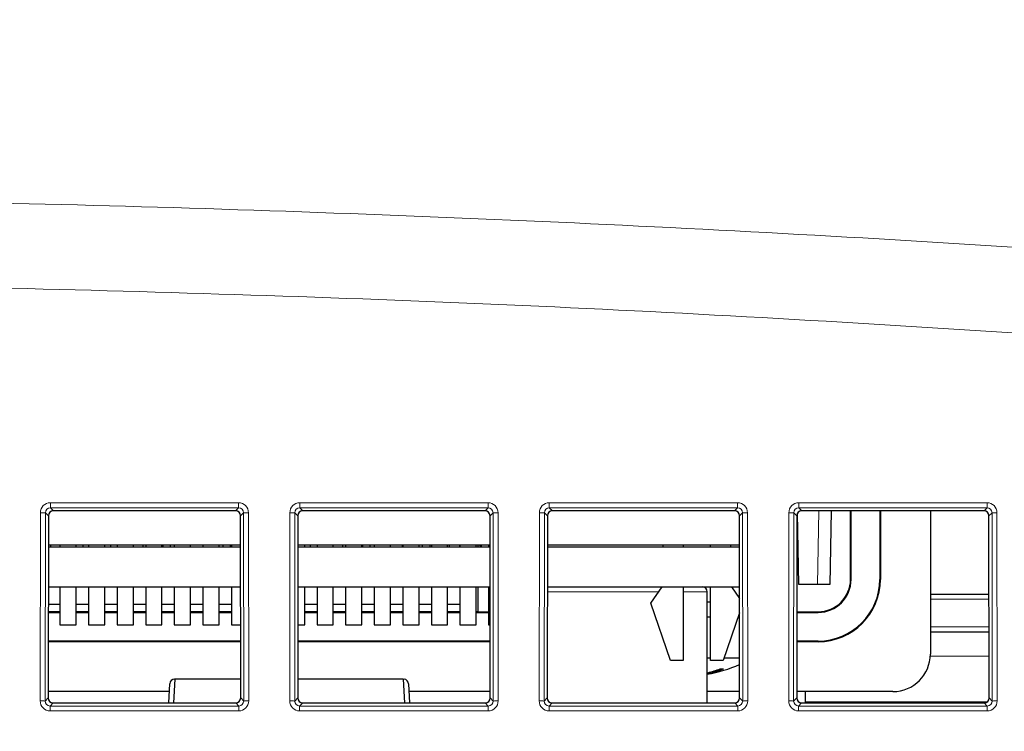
# Paper-space layout 'Blatt3' of a CAD drawing. Header units: millimetres. Extents: x 5 to 418, y 2 to 292.
# Tile 27 of 40: x 223 to 249, y 219 to 238. Entities that reach past the tile are written whole.
import ezdxf

# ---------------------------------------------------------------- set-up
doc = ezdxf.new("R2010")
doc.units = ezdxf.units.MM
doc.layers.add('SLD-0', color=7, linetype='Continuous')
doc.styles.add('SLDTEXTSTYLE0', font='TXT', dxfattribs={"width": 0.605})
doc.dimstyles.new('SLDDIMSTYLE5', dxfattribs={"dimtxt": 3.5, "dimasz": 3.302, "dimexe": 0, "dimexo": 0.0625, "dimgap": 0.875, "dimtad": 1, "dimlfac": 1.5, "dimrnd": 1e-09, "dimzin": 12, "dimdsep": 46, "dimtxsty": 'SLDTEXTSTYLE0', "dimsah": 1, "dimcen": 0.09, "dimadec": 0, "dimazin": 3, "dimtfac": 1, "dimtofl": 0, "dimtmove": 0, "dimatfit": 3, "dimfxl": 1, "dimfrac": 2, "dimtolj": 1, "dimtzin": 12, "dimarcsym": 0})

# ---------------------------------------------------------------- blocks, each defined once
blk = doc.blocks.new('_D_16')
at = {"layer": 'SLD-0', "color": 7}
for p, q in [((130.949, 139.138), (130.949, 268.927)), ((320.949, 139.138), (320.949, 268.927)), ((130.949, 267.927), (320.949, 267.927))]:
    blk.add_line(p, q, dxfattribs=at)
for points in [[(130.949, 267.927), (134.251, 267.419), (134.251, 268.435)], [(320.949, 267.927), (317.647, 268.435), (317.647, 267.419)]]:
    blk.add_solid(points, dxfattribs=at)
at = {"layer": 'SLD-0', "color": 7, "insert": (221.939, 272.438), "char_height": 3.5, "attachment_point": 1, "style": 'SLDTEXTSTYLE0'}
blk.add_mtext('285', dxfattribs=at)

psp = doc.layouts.new('Blatt3')

# ---------------------------------------------------------------- linework, layer by layer
at = {"color": 7, "linetype": 'Continuous', "lineweight": 18}
for p, q in [((223.4349, 225.2535), (228.4636, 225.2535)), ((223.4349, 225.2535), (223.4349, 225.118)), ((228.4636, 225.2535), (228.4636, 225.118)), ((230.1016, 225.2535), (235.1302, 225.2535)), ((230.1016, 225.2535), (230.1016, 225.118)), ((235.1302, 225.2535), (235.1302, 225.118)), ((236.7682, 225.2535), (241.7969, 225.2535)), ((236.7682, 225.2535), (236.7682, 225.118)), ((241.7969, 225.2535), (241.7969, 225.118)), ((243.4349, 225.2535), (248.4636, 225.2535)), ((243.4349, 225.2535), (243.4349, 225.118)), ((248.4636, 225.2535), (248.4636, 225.118)), ((223.1636, 219.9536), (223.1683, 224.9875)), ((223.3015, 224.9851), (223.2968, 219.9512)), ((223.3821, 224.9045), (223.3015, 224.9851)), ((228.4636, 225.118), (223.4349, 225.118)), ((223.4349, 225.118), (223.5154, 225.0375)), ((228.3831, 225.0375), (228.4636, 225.118)), ((228.597, 224.9851), (228.5163, 224.9045)), ((228.6017, 219.9512), (228.597, 224.9851)), ((228.7301, 224.9875), (228.7348, 219.9536)), ((229.8303, 219.9536), (229.835, 224.9875)), ((229.9682, 224.9851), (229.9635, 219.9512)), ((230.0488, 224.9045), (229.9682, 224.9851)), ((235.1302, 225.118), (230.1016, 225.118)), ((230.1016, 225.118), (230.1821, 225.0375)), ((235.0497, 225.0375), (235.1302, 225.118)), ((235.2636, 224.9851), (235.183, 224.9045)), ((235.2683, 219.9512), (235.2636, 224.9851)), ((235.3968, 224.9875), (235.4015, 219.9536)), ((236.497, 219.9536), (236.5017, 224.9875)), ((236.6348, 224.9851), (236.6301, 219.9512)), ((236.7155, 224.9045), (236.6348, 224.9851)), ((241.7969, 225.118), (236.7682, 225.118)), ((236.7682, 225.118), (236.8487, 225.0375)), ((241.7164, 225.0375), (241.7969, 225.118)), ((241.9303, 224.9851), (241.8497, 224.9045)), ((241.935, 219.9512), (241.9303, 224.9851)), ((242.0635, 224.9875), (242.0682, 219.9536)), ((243.1636, 219.9536), (243.1683, 224.9875)), ((243.3015, 224.9851), (243.2968, 219.9512)), ((243.3821, 224.9045), (243.3015, 224.9851)), ((248.4636, 225.118), (243.4349, 225.118)), ((243.4349, 225.118), (243.5154, 225.0375)), ((243.9318, 223.0716), (243.9661, 225.0375)), ((248.3831, 225.0375), (248.4636, 225.118)), ((248.597, 224.9851), (248.5163, 224.9045)), ((248.6017, 219.9512), (248.597, 224.9851)), ((248.7301, 224.9875), (248.7348, 219.9536)), ((244.8322, 223.2049), (244.8159, 223.2049)), ((245.5996, 223.2049), (245.6159, 223.2049)), ((236.7136, 222.8716), (239.692, 222.8716)), ((240.3428, 222.8716), (240.8516, 222.8716)), ((240.8516, 222.8716), (240.9859, 222.8716)), ((248.5184, 222.6739), (246.9492, 222.6739)), ((243.9492, 222.322), (243.9492, 222.3382)), ((246.9492, 221.9359), (248.5191, 221.9359)), ((243.9492, 221.5545), (243.9492, 221.5382)), ((248.5198, 221.1499), (246.9477, 221.1499)), ((223.2968, 219.9512), (223.3776, 220.032)), ((228.5209, 220.032), (228.6017, 219.9512)), ((229.9635, 219.9512), (230.0443, 220.032)), ((235.1875, 220.032), (235.2683, 219.9512)), ((236.6301, 219.9512), (236.7109, 220.032)), ((241.8542, 220.032), (241.935, 219.9512)), ((243.2968, 219.9512), (243.3776, 220.032)), ((248.5209, 220.032), (248.6017, 219.9512)), ((223.5106, 219.8988), (223.4297, 219.8178)), ((223.4297, 219.8178), (223.4297, 219.6871)), ((223.4297, 219.8178), (228.4688, 219.8178)), ((228.4688, 219.6871), (223.4297, 219.6871)), ((228.4688, 219.8178), (228.3878, 219.8988)), ((228.4688, 219.8178), (228.4688, 219.6871)), ((230.1773, 219.8988), (230.0964, 219.8178)), ((230.0964, 219.8178), (235.1354, 219.8178)), ((230.0964, 219.8178), (230.0964, 219.6871)), ((235.1354, 219.6871), (230.0964, 219.6871)), ((235.1354, 219.8178), (235.0545, 219.8988)), ((235.1354, 219.8178), (235.1354, 219.6871)), ((236.8439, 219.8988), (236.763, 219.8178)), ((236.763, 219.8178), (241.8021, 219.8178)), ((236.763, 219.8178), (236.763, 219.6871)), ((241.8021, 219.6871), (236.763, 219.6871)), ((241.8021, 219.8178), (241.7212, 219.8988)), ((241.8021, 219.8178), (241.8021, 219.6871)), ((243.5106, 219.8988), (243.4297, 219.8178)), ((243.4297, 219.8178), (248.4688, 219.8178)), ((243.4297, 219.8178), (243.4297, 219.6871)), ((248.4688, 219.6871), (243.4297, 219.6871)), ((243.6159, 219.9266), (248.4693, 219.9266)), ((248.4688, 219.8178), (248.3878, 219.8988)), ((248.4688, 219.8178), (248.4688, 219.6871))]:
    psp.add_line(p, q, dxfattribs=at)
at = {"color": 7, "linetype": 'Continuous', "lineweight": 25}
for p, q in [((228.3831, 225.0375), (223.5154, 225.0375)), ((235.0497, 225.0375), (230.1821, 225.0375)), ((241.7164, 225.0375), (236.8487, 225.0375)), ((243.4334, 223.0716), (243.4002, 224.9713)), ((248.3831, 225.0375), (243.5154, 225.0375)), ((244.2994, 225.0375), (244.2651, 223.0716)), ((244.8159, 223.2049), (244.8159, 225.0375)), ((244.8322, 223.2049), (244.8322, 225.0375)), ((245.5996, 225.0375), (245.5996, 223.2049)), ((245.6159, 225.0375), (245.6159, 223.2049)), ((246.9492, 225.0375), (246.9492, 221.2049)), ((223.3821, 224.9045), (223.3776, 220.032)), ((228.5209, 220.032), (228.5163, 224.9045)), ((230.0488, 224.9045), (230.0443, 220.032)), ((235.1875, 220.032), (235.183, 224.9045)), ((236.7155, 224.9045), (236.7109, 220.032)), ((241.8542, 220.032), (241.8497, 224.9045)), ((243.3821, 224.9045), (243.3776, 220.032)), ((248.5209, 220.032), (248.5163, 224.9045)), ((228.5171, 224.1192), (223.3814, 224.1192)), ((223.3814, 224.0716), (228.5171, 224.0716)), ((223.4492, 224.0716), (223.4492, 224.1192)), ((223.6928, 224.1192), (223.6928, 224.0716)), ((224.1261, 224.0716), (224.1261, 224.1192)), ((224.3159, 224.0716), (224.3159, 224.1192)), ((224.4561, 224.1192), (224.4561, 224.0716)), ((224.8894, 224.0716), (224.8894, 224.1192)), ((225.0492, 224.0716), (225.0492, 224.1192)), ((225.2194, 224.1192), (225.2194, 224.0716)), ((225.6528, 224.0716), (225.6528, 224.1192)), ((225.9159, 224.0716), (225.9159, 224.1192)), ((225.9828, 224.1192), (225.9828, 224.0716)), ((226.4161, 224.0716), (226.4161, 224.1192)), ((226.4492, 224.0716), (226.4492, 224.1192)), ((226.6492, 224.0716), (226.6492, 224.1192)), ((226.7461, 224.1192), (226.7461, 224.0716)), ((227.1794, 224.0716), (227.1794, 224.1192)), ((227.1826, 224.0716), (227.1826, 224.1192)), ((227.5094, 224.1192), (227.5094, 224.0716)), ((227.9428, 224.0716), (227.9428, 224.1192)), ((228.0492, 224.0716), (228.0492, 224.1192)), ((228.2492, 224.0716), (228.2492, 224.1192)), ((228.2728, 224.1192), (228.2728, 224.0716)), ((230.048, 224.0716), (235.1838, 224.0716)), ((235.1837, 224.1192), (230.0481, 224.1192)), ((230.2328, 224.0716), (230.2328, 224.1192)), ((230.3826, 224.0716), (230.3826, 224.1192)), ((230.5628, 224.1192), (230.5628, 224.0716)), ((230.9961, 224.0716), (230.9961, 224.1192)), ((231.2492, 224.0716), (231.2492, 224.1192)), ((231.3261, 224.1192), (231.3261, 224.0716)), ((231.7594, 224.0716), (231.7594, 224.1192)), ((231.7826, 224.0716), (231.7826, 224.1192)), ((231.9826, 224.0716), (231.9826, 224.1192)), ((232.0894, 224.1192), (232.0894, 224.0716)), ((232.5228, 224.0716), (232.5228, 224.1192)), ((232.8492, 224.0716), (232.8492, 224.1192)), ((232.8528, 224.1192), (232.8528, 224.0716)), ((233.2861, 224.0716), (233.2861, 224.1192)), ((233.3826, 224.0716), (233.3826, 224.1192)), ((233.5826, 224.0716), (233.5826, 224.1192)), ((233.6161, 224.1192), (233.6161, 224.0716)), ((234.0494, 224.0716), (234.0494, 224.1192)), ((234.0992, 224.0716), (234.0992, 224.1192)), ((234.3659, 224.1192), (234.3659, 224.0716)), ((234.3794, 224.1192), (234.3794, 224.0716)), ((234.8128, 224.0716), (234.8128, 224.1192)), ((234.8616, 224.1192), (234.8616, 224.0716)), ((234.9016, 224.1192), (234.9159, 224.1049)), ((234.9159, 224.1049), (234.9188, 224.0716)), ((234.9159, 224.1049), (234.9487, 224.1049)), ((234.9484, 224.1192), (234.9492, 224.0716)), ((235.1428, 224.1192), (235.1428, 224.0716)), ((241.8094, 224.1192), (236.7147, 224.1192)), ((236.7147, 224.0716), (241.8504, 224.0716)), ((239.8094, 224.0716), (239.8094, 224.1192)), ((240.3428, 224.1192), (240.3428, 224.0716)), ((241.0761, 224.0716), (241.0761, 224.1192)), ((241.6094, 224.1192), (241.6094, 224.0716)), ((241.8504, 224.1202), (241.8094, 224.1192)), ((223.3804, 223.0049), (228.5181, 223.0049)), ((223.6928, 223.0049), (223.6928, 221.9859)), ((224.1261, 221.9859), (224.1261, 223.0049)), ((224.4561, 223.0049), (224.4561, 221.9859)), ((224.8894, 221.9859), (224.8894, 223.0049)), ((225.2194, 223.0049), (225.2194, 221.9859)), ((225.6528, 221.9859), (225.6528, 223.0049)), ((225.9828, 223.0049), (225.9828, 221.9859)), ((226.4161, 221.9859), (226.4161, 223.0049)), ((226.7461, 223.0049), (226.7461, 221.9859)), ((227.1794, 221.9859), (227.1794, 223.0049)), ((227.5094, 223.0049), (227.5094, 221.9859)), ((227.9428, 221.9859), (227.9428, 223.0049)), ((228.2728, 223.0049), (228.2728, 221.9859)), ((230.047, 223.0049), (235.1848, 223.0049)), ((230.2328, 221.9859), (230.2328, 223.0049)), ((230.5628, 223.0049), (230.5628, 221.9859)), ((230.9961, 221.9859), (230.9961, 223.0049)), ((231.3261, 223.0049), (231.3261, 221.9859)), ((231.7594, 221.9859), (231.7594, 223.0049)), ((232.0894, 223.0049), (232.0894, 221.9859)), ((232.5228, 221.9859), (232.5228, 223.0049)), ((232.8528, 223.0049), (232.8528, 221.9859)), ((233.2861, 221.9859), (233.2861, 223.0049)), ((233.6161, 223.0049), (233.6161, 221.9859)), ((234.0494, 221.9859), (234.0494, 223.0049)), ((234.3794, 223.0049), (234.3794, 221.9859)), ((234.8128, 221.9859), (234.8128, 223.0049)), ((234.8616, 223.0049), (234.8616, 222.3382)), ((235.1428, 223.0049), (235.1428, 221.9859)), ((236.7137, 223.0049), (241.8514, 223.0049)), ((239.4761, 222.5692), (239.7873, 223.0049)), ((240.3428, 223.0049), (240.3428, 221.0359)), ((240.9859, 219.8988), (240.9859, 222.8716)), ((241.0761, 221.0359), (241.0761, 223.0049)), ((241.6316, 223.0049), (241.8517, 222.6967)), ((243.9318, 223.0716), (243.4334, 223.0716)), ((244.2651, 223.0716), (243.9318, 223.0716)), ((240.9859, 222.6049), (241.0761, 222.6049)), ((246.9492, 222.8049), (248.5183, 222.8049)), ((223.6928, 222.3405), (223.3797, 222.3405)), ((223.3797, 222.322), (223.6928, 222.322)), ((223.3799, 222.5372), (223.6928, 222.5372)), ((224.1261, 222.5372), (224.4561, 222.5372)), ((224.4561, 222.3405), (224.1261, 222.3405)), ((224.1261, 222.322), (224.4561, 222.322)), ((224.8894, 222.5372), (225.2194, 222.5372)), ((225.2194, 222.3405), (224.8894, 222.3405)), ((224.8894, 222.322), (225.2194, 222.322)), ((225.6528, 222.5372), (225.9828, 222.5372)), ((225.9828, 222.3405), (225.6528, 222.3405)), ((225.6528, 222.322), (225.9828, 222.322)), ((226.4161, 222.5372), (226.7461, 222.5372)), ((226.7461, 222.3405), (226.4161, 222.3405)), ((226.4161, 222.322), (226.7461, 222.322)), ((227.1794, 222.5372), (227.5094, 222.5372)), ((227.5094, 222.3405), (227.1794, 222.3405)), ((227.1794, 222.322), (227.5094, 222.322)), ((227.9428, 222.5372), (228.2728, 222.5372)), ((228.2728, 222.3405), (227.9428, 222.3405)), ((227.9428, 222.322), (228.2728, 222.322)), ((230.2328, 222.5372), (230.5628, 222.5372)), ((230.5628, 222.3405), (230.2328, 222.3405)), ((230.2328, 222.322), (230.5628, 222.322)), ((230.9961, 222.5372), (231.3261, 222.5372)), ((231.3261, 222.3405), (230.9961, 222.3405)), ((230.9961, 222.322), (231.3261, 222.322)), ((231.7594, 222.5372), (232.0894, 222.5372)), ((232.0894, 222.3405), (231.7594, 222.3405)), ((231.7594, 222.322), (232.0894, 222.322)), ((232.5228, 222.5372), (232.8528, 222.5372)), ((232.8528, 222.3405), (232.5228, 222.3405)), ((232.5228, 222.322), (232.8528, 222.322)), ((233.2861, 222.5372), (233.6161, 222.5372)), ((233.6161, 222.3405), (233.2861, 222.3405)), ((233.2861, 222.322), (233.6161, 222.322)), ((234.0494, 222.5372), (234.3794, 222.5372)), ((234.3794, 222.3405), (234.0494, 222.3405)), ((234.0494, 222.322), (234.3794, 222.322)), ((234.8616, 222.3382), (234.8128, 222.3391)), ((234.8128, 222.322), (235.1428, 222.322)), ((234.8616, 222.3382), (235.1428, 222.3382)), ((240.0094, 221.0359), (239.4761, 222.5692)), ((243.3797, 222.3382), (243.9492, 222.3382)), ((243.3797, 222.322), (243.9492, 222.322)), ((240.9859, 222.2049), (241.0761, 222.2049)), ((241.8521, 222.3086), (241.4094, 221.0359)), ((241.816, 222.2049), (241.8522, 222.2049)), ((223.6928, 221.9859), (224.1261, 221.9859)), ((224.4561, 221.9859), (224.8894, 221.9859)), ((225.2194, 221.9859), (225.6528, 221.9859)), ((225.9828, 221.9859), (226.4161, 221.9859)), ((226.7461, 221.9859), (227.1794, 221.9859)), ((227.5094, 221.9859), (227.9428, 221.9859)), ((228.2728, 221.9859), (228.5191, 221.9859)), ((230.0461, 221.9859), (230.2328, 221.9859)), ((230.5628, 221.9859), (230.9961, 221.9859)), ((231.3261, 221.9859), (231.7594, 221.9859)), ((232.0894, 221.9859), (232.5228, 221.9859)), ((232.8528, 221.9859), (233.2861, 221.9859)), ((233.6161, 221.9859), (234.0494, 221.9859)), ((234.3794, 221.9859), (234.8128, 221.9859)), ((235.1428, 221.9859), (235.1857, 221.9859)), ((246.9492, 221.8049), (248.5192, 221.8049)), ((228.5195, 221.5545), (223.379, 221.5545)), ((228.5195, 221.5382), (223.379, 221.5382)), ((235.1861, 221.5545), (230.0457, 221.5545)), ((235.1861, 221.5382), (230.0457, 221.5382)), ((243.9492, 221.5545), (243.379, 221.5545)), ((243.9492, 221.5382), (243.379, 221.5382)), ((240.3428, 221.0359), (240.0094, 221.0359)), ((240.9859, 221.1049), (241.0761, 221.1049)), ((241.4094, 221.0359), (241.0761, 221.0359)), ((241.4334, 221.1049), (241.8532, 221.1049)), ((226.7593, 220.5382), (226.7267, 219.8988)), ((228.5204, 220.5382), (226.7593, 220.5382)), ((232.8725, 220.5382), (230.0447, 220.5382)), ((232.9051, 219.8988), (232.8725, 220.5382)), ((241.003, 220.7086), (241.0077, 220.6801)), ((226.5993, 219.8988), (226.6262, 220.4119)), ((233.0056, 220.4119), (233.0325, 219.8988)), ((226.6153, 220.2049), (223.3777, 220.2049)), ((235.1874, 220.2049), (233.0165, 220.2049)), ((241.854, 220.2049), (240.9859, 220.2049)), ((245.9492, 220.2049), (243.3777, 220.2049)), ((243.6159, 219.8988), (243.6159, 220.2049)), ((223.5106, 219.8988), (228.3878, 219.8988)), ((230.1773, 219.8988), (235.0545, 219.8988)), ((236.8439, 219.8988), (241.7212, 219.8988)), ((243.5106, 219.8988), (248.3878, 219.8988))]:
    psp.add_line(p, q, dxfattribs=at)
at = {"color": 7, "linetype": 'Continuous', "lineweight": 18}
for centre, start, end in [((223.1974, 222.8797), 87.1686, 90.78892), ((228.7011, 222.8797), 89.21108, 92.8314), ((229.864, 222.8797), 87.1686, 90.78892), ((235.3678, 222.8797), 89.21108, 92.8314), ((236.5307, 222.8797), 87.1686, 90.78892), ((242.0344, 222.8797), 89.21108, 92.8314), ((243.1974, 222.8797), 87.1686, 90.78892), ((248.7011, 222.8797), 89.21108, 92.8314), ((223.1927, 217.8459), 87.1686, 90.78892), ((228.7058, 217.8459), 89.21108, 92.8314), ((229.8593, 217.8459), 87.1686, 90.78892), ((235.3725, 217.8459), 89.21108, 92.8314), ((236.526, 217.8459), 87.1686, 90.78892), ((242.0391, 217.8459), 89.21108, 92.8314), ((243.1927, 217.8459), 87.1686, 90.78892), ((248.7058, 217.8459), 89.21108, 92.8314)]:
    psp.add_arc(centre, 2.108, start, end, dxfattribs=at)
at = {"color": 7, "linetype": 'Continuous', "lineweight": 25}
for centre, radius, start, end in [((243.9492, 223.2049), 1.6504, 270, 0), ((243.9492, 223.2049), 0.883, 270, 0), ((243.9492, 223.2049), 0.8667, 270, 0), ((243.9492, 223.2049), 1.6667, 270, 0), ((240.8526, 222.8716), 0.1333, 0, 90), ((245.9492, 221.2049), 1, 270, 0), ((240.2826, 224.5927), 3.9878, 280.15852, 293.19774), ((240.1389, 224.1098), 3.5093, 284.25551, 289.92023), ((240.3871, 223.4117), 2.8012, 282.80194, 291.78323), ((241.3806, 221.8034), 0.994, 267.34656, 272.65344), ((226.7593, 220.4049), 0.1333, 91.72607, 177), ((232.8725, 220.4049), 0.1333, 3, 81.57922)]:
    psp.add_arc(centre, radius, start, end, dxfattribs=at)
at = {"color": 7, "linetype": 'Continuous', "lineweight": 18}
for centre, major_axis, ratio, start_param, end_param in [((223.4354, 224.9868), (0.2281, -0.1391), 0.9979697, 2.1193103, 3.6873675), ((228.4631, 224.9868), (0.2281, 0.1391), 0.9979697, 5.7374104, 7.3054677), ((230.102, 224.9868), (0.2281, -0.1391), 0.9979697, 2.1193103, 3.6873675), ((235.1298, 224.9868), (0.2281, 0.1391), 0.9979697, 5.7374104, 7.3054677), ((236.7687, 224.9868), (0.2281, -0.1391), 0.9979697, 2.1193103, 3.6873675), ((241.7964, 224.9868), (0.2281, 0.1391), 0.9979697, 5.7374104, 7.3054677), ((243.4354, 224.9868), (0.2281, -0.1391), 0.9979697, 2.1193103, 3.6873675), ((248.4631, 224.9868), (0.2281, 0.1391), 0.9979697, 5.7374104, 7.3054677), ((223.4354, 224.9844), (0.1074, -0.0805), 0.9934233, 2.2143373, 3.7823946), ((228.4631, 224.9844), (0.1074, 0.0805), 0.9934233, 5.6423834, 7.2104406), ((230.102, 224.9844), (0.1074, -0.0805), 0.9934233, 2.2143373, 3.7823946), ((235.1298, 224.9844), (0.1074, 0.0805), 0.9934233, 5.6423834, 7.2104406), ((236.7687, 224.9844), (0.1074, -0.0805), 0.9934233, 2.2143373, 3.7823946), ((241.7964, 224.9844), (0.1074, 0.0805), 0.9934233, 5.6423834, 7.2104406), ((243.4354, 224.9844), (0.1074, -0.0805), 0.9934233, 2.2143373, 3.7823946), ((248.4631, 224.9844), (0.1074, 0.0805), 0.9934233, 5.6423834, 7.2104406), ((223.4307, 219.9543), (0.1644, 0.2112), 0.9962181, 2.2330373, 3.8010946), ((223.4307, 219.952), (0.0862, 0.1035), 0.9898381, 2.2656086, 3.8336659), ((228.4678, 219.9543), (-0.1644, 0.2112), 0.9962181, 2.4820908, 4.050148), ((228.4678, 219.952), (-0.0862, 0.1035), 0.9898381, 2.4495195, 4.0175767), ((230.0973, 219.9543), (0.1644, 0.2112), 0.9962181, 2.2330373, 3.8010946), ((230.0973, 219.952), (0.0862, 0.1035), 0.9898381, 2.2656086, 3.8336659), ((235.1345, 219.9543), (-0.1644, 0.2112), 0.9962181, 2.4820908, 4.050148), ((235.1345, 219.952), (-0.0862, 0.1035), 0.9898381, 2.4495195, 4.0175767), ((236.764, 219.9543), (0.1644, 0.2112), 0.9962181, 2.2330373, 3.8010946), ((236.764, 219.952), (0.0862, 0.1035), 0.9898381, 2.2656086, 3.8336659), ((241.8011, 219.9543), (-0.1644, 0.2112), 0.9962181, 2.4820908, 4.050148), ((241.8011, 219.952), (-0.0862, 0.1035), 0.9898381, 2.4495195, 4.0175767), ((243.4307, 219.9543), (0.1644, 0.2112), 0.9962181, 2.2330373, 3.8010946), ((243.4307, 219.952), (0.0862, 0.1035), 0.9898381, 2.2656086, 3.8336659), ((248.4678, 219.9543), (-0.1644, 0.2112), 0.9962181, 2.4820908, 4.050148), ((248.4678, 219.952), (-0.0862, 0.1035), 0.9898381, 2.4495195, 4.0175767)]:
    psp.add_ellipse(centre, major_axis=major_axis, ratio=ratio, start_param=start_param, end_param=end_param, dxfattribs=at)
at = {"color": 7, "linetype": 'Continuous', "lineweight": 25}
for centre, major_axis, ratio, start_param, end_param in [((223.5157, 224.9041), (0.1141, -0.0696), 0.9979697, 2.1193103, 3.6873675), ((228.3828, 224.9041), (0.1141, 0.0696), 0.9979697, 5.7374104, 7.3054677), ((230.1823, 224.9041), (0.1141, -0.0696), 0.9979697, 2.1193103, 3.6873675), ((235.0495, 224.9041), (0.1141, 0.0696), 0.9979697, 5.7374104, 7.3054677), ((236.849, 224.9041), (0.1141, -0.0696), 0.9979697, 2.1193103, 3.6873675), ((241.7161, 224.9041), (0.1141, 0.0696), 0.9979697, 5.7374104, 7.3054677), ((243.5157, 224.9041), (0.1141, -0.0696), 0.9979697, 2.1193103, 3.6873675), ((248.3828, 224.9041), (0.1141, 0.0696), 0.9979697, 5.7374104, 7.3054677), ((223.5111, 220.0324), (0.0822, 0.1056), 0.9962181, 2.2330373, 3.8010946), ((228.3874, 220.0324), (-0.0822, 0.1056), 0.9962181, 2.4820908, 4.050148), ((230.1778, 220.0324), (0.0822, 0.1056), 0.9962181, 2.2330373, 3.8010946), ((235.054, 220.0324), (-0.0822, 0.1056), 0.9962181, 2.4820908, 4.050148), ((236.8444, 220.0324), (0.0822, 0.1056), 0.9962181, 2.2330373, 3.8010946), ((241.7207, 220.0324), (-0.0822, 0.1056), 0.9962181, 2.4820908, 4.050148), ((243.5111, 220.0324), (0.0822, 0.1056), 0.9962181, 2.2330373, 3.8010946), ((248.3874, 220.0324), (-0.0822, 0.1056), 0.9962181, 2.4820908, 4.050148)]:
    psp.add_ellipse(centre, major_axis=major_axis, ratio=ratio, start_param=start_param, end_param=end_param, dxfattribs=at)
at = {"color": 7, "linetype": 'Continuous', "lineweight": 18}
for points, knots in [([(147.4299, 230.813), (151.3539, 231.143), (159.2031, 231.8033), (171.6306, 232.5667), (184.7065, 233.1353), (198.4259, 233.4442), (212.1505, 233.4724), (225.8711, 233.2178), (239.5854, 232.6806), (248.7185, 232.1334), (253.2826, 231.8124), (253.2826, 231.8124)], [0, 0, 0, 0, 0.1114794, 0.2229941, 0.3524668, 0.4819943, 0.611467, 0.7409945, 0.8704694, 0.9999996, 1, 1, 1, 1]), ([(253.1207, 229.5467), (248.5724, 229.8392), (239.474, 230.4244), (225.8081, 230.9438), (212.1335, 231.2019), (198.4581, 231.1727), (184.7843, 230.8652), (171.755, 230.2986), (159.3687, 229.5376), (151.5468, 228.8797), (147.6352, 228.5506)], [0, 0, 0, 0, 0.1294738, 0.2590031, 0.3884768, 0.5180054, 0.6474791, 0.7770077, 0.8884862, 1, 1, 1, 1])]:
    psp.add_open_spline(points, degree=3, knots=knots, dxfattribs=at)

# ---------------------------------------------------------------- dimensions: what is measured, and where the dimension line sits
at = {"layer": 'SLD-0', "color": 7}
dim = psp.add_linear_dim(base=(320.9492, 267.9266), p1=(130.9492, 139.1382), p2=(320.9492, 139.1382), dimstyle='SLDDIMSTYLE5', dxfattribs=at)
dim.commit()
dim.dimension.update_dxf_attribs({"geometry": '_D_16', "text_midpoint": (225.9492, 267.9266), "dimtype": 160})

doc.saveas('drawing.dxf')
